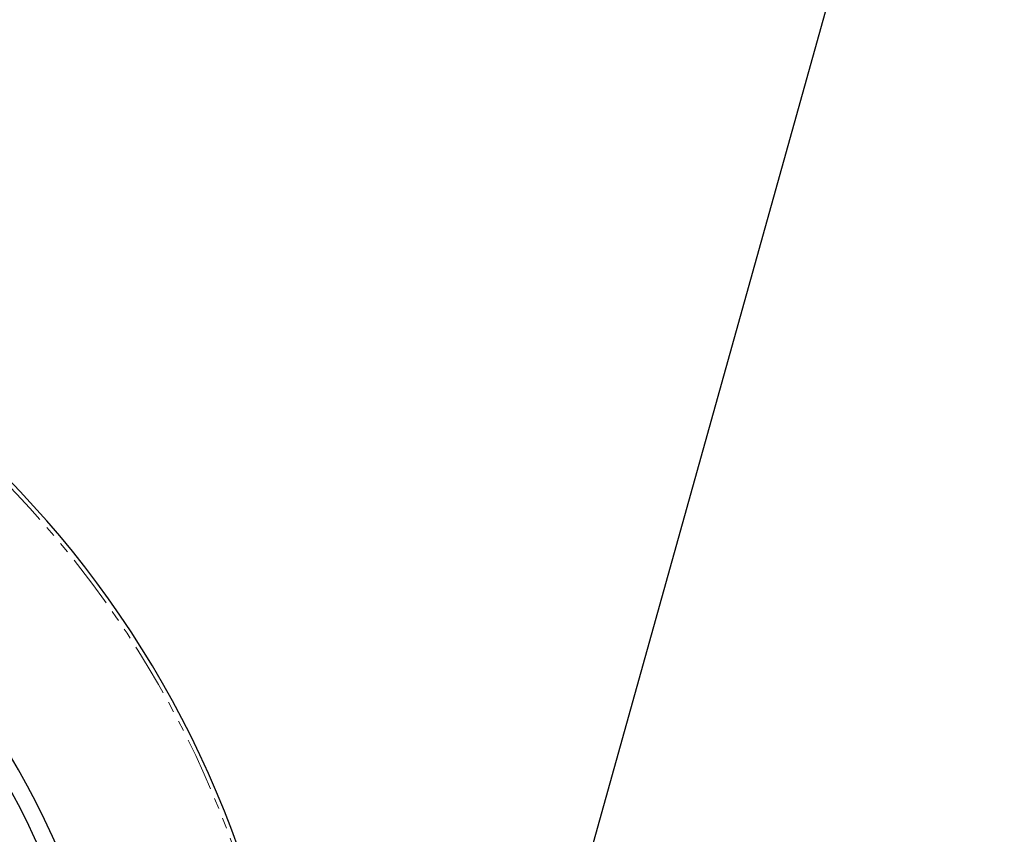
# Paper-space layout 'Wall Base Bracket' of a CAD drawing. Header units: millimetres. Extents: x 245 to 9339, y 492 to 8064.
# Tile 40 of 57: x 680 to 797, y 6105 to 6202. Entities that reach past the tile are written whole.
import ezdxf

# ---------------------------------------------------------------- set-up
doc = ezdxf.new("R2010")
doc.units = ezdxf.units.MM
doc.linetypes.add('PHANTOM', pattern=[12.7, 6.35, -1.27, 1.27, -1.27, 1.27, -1.27])

psp = doc.layouts.new('Wall Base Bracket')

# ---------------------------------------------------------------- linework, layer by layer
at = {"color": 7, "linetype": 'Continuous', "lineweight": 25}
psp.add_line((746.64, 6097.52), (1130.94, 7472.58), dxfattribs=at)
for radius, start, end in [(120, 17.0826, 90), (100, 20.6403, 339.3597), (98, 21.0814, 338.9186)]:
    psp.add_arc((593.18, 6063.63), radius, start, end, dxfattribs=at)
at = {"color": 8, "linetype": 'PHANTOM', "lineweight": 18}
psp.add_arc((593.18, 6063.63), 119.5, 17.1563, 90, dxfattribs=at)

doc.saveas('drawing.dxf')
